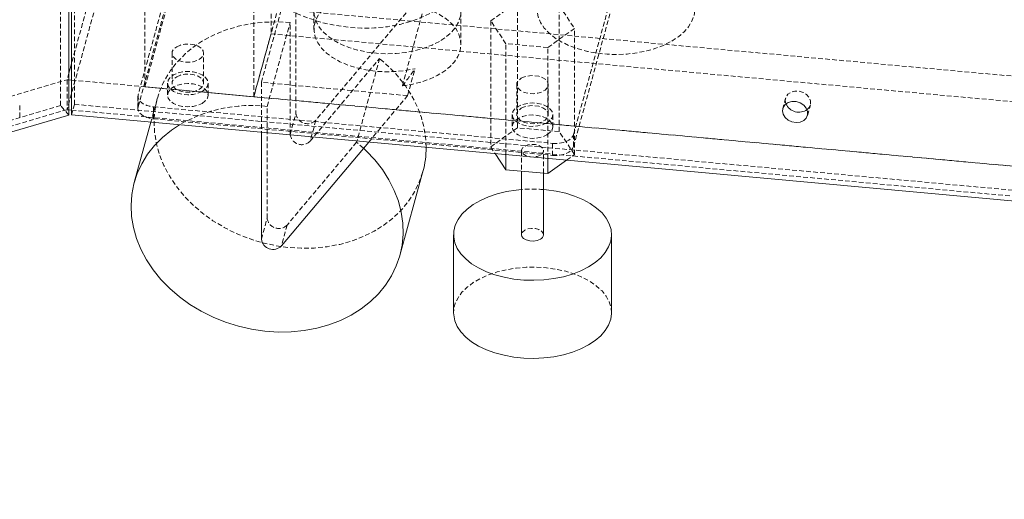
# Model space of a CAD drawing. Header units: millimetres. Extents: x 1529 to 6255, y 1713 to 5797.
# Tile 23 of 82: x 4999 to 5267, y 4425 to 4556. Entities that reach past the tile are written whole.
import ezdxf

# ---------------------------------------------------------------- set-up
doc = ezdxf.new("R2010")
doc.units = ezdxf.units.MM
doc.linetypes.add('HIDDEN', pattern=[1.905, 1.27, -0.635])

msp = doc.modelspace()

# ---------------------------------------------------------------- linework, layer by layer
at = {"color": 7, "linetype": 'HIDDEN', "lineweight": 0}
for p, q in [((5013.477, 4532.728), (5013.477, 5101.041)), ((5009.719, 4532.385), (5009.719, 5100.697)), ((5054.521, 4696.241), (5012.694, 4543.79)), ((5032.687, 4537.504), (5075.707, 4694.304)), ((5105.337, 4691.595), (5062.318, 4534.795)), ((5054.521, 4688.076), (5011.501, 4531.276)), ((5048.052, 4598.072), (5030.844, 4535.352)), ((5030.844, 4532.086), (5048.052, 4594.806)), ((5149.367, 4524.515), (5166.574, 4587.235)), ((5149.367, 4521.249), (5166.574, 4583.969)), ((5067.011, 4576.397), (5067.011, 4551.9)), ((5064.385, 4538.732), (5073.771, 4572.943)), ((5073.771, 4572.943), (5073.771, 4530.227)), ((5113.586, 4569.303), (5079.225, 4528.4)), ((5032.687, 4562.001), (5032.687, 4537.504)), ((5126.812, 4555.458), (5134.079, 4560.638)), ((5134.079, 4526.344), (5134.079, 4560.638)), ((5145.483, 4559.596), (5149.621, 4553.372)), ((5145.483, 4525.301), (5145.483, 4559.596)), ((5062.318, 4534.795), (5062.318, 4559.291)), ((5062.318, 4559.291), (5358.624, 4532.199)), ((5078.709, 4558.028), (5078.709, 4553.128)), ((5102.782, 4537.742), (5108.634, 4559.07)), ((5118.709, 4549.046), (5118.709, 4558.028)), ((5065.95, 4532.186), (5072.207, 4554.993)), ((5072.207, 4524.525), (5072.207, 4554.993)), ((5126.812, 4555.458), (5126.812, 4521.163)), ((5130.95, 4549.235), (5126.812, 4555.458)), ((5062.318, 4534.795), (5067.011, 4551.9)), ((5067.011, 4551.9), (5363.317, 4524.808)), ((5149.621, 4553.372), (5142.355, 4548.192)), ((5149.621, 4519.078), (5149.621, 4553.372)), ((5130.95, 4519.065), (5130.95, 4549.235)), ((5142.355, 4548.192), (5130.95, 4549.235)), ((5040.063, 4546.665), (5040.063, 4538.5)), ((5048.663, 4538.5), (5048.663, 4546.665)), ((5142.355, 4518.022), (5142.355, 4548.192)), ((5077.66, 4522.699), (5096.571, 4545.208)), ((5096.571, 4545.208), (5090.313, 4522.401)), ((5011.989, 4541.22), (5011.501, 4539.441)), ((5104.2, 4535.092), (5106.212, 4542.426)), ((4654.296, 4434.372), (5011.501, 4539.441)), ((5011.501, 4539.441), (5011.989, 4539.397)), ((5011.501, 4539.441), (5011.501, 4531.276)), ((5012.694, 4539.332), (5409.441, 4503.056)), ((5038.863, 4538.5), (5038.863, 4535.234)), ((5049.863, 4535.234), (5049.863, 4538.5)), ((5064.385, 4538.732), (5064.385, 4525.151)), ((5104.2, 4535.092), (5064.385, 4538.732)), ((5032.687, 4537.504), (5062.318, 4534.795)), ((5133.894, 4538.086), (5133.894, 4529.921)), ((5142.494, 4529.921), (5142.494, 4538.086)), ((5030.782, 4534.901), (5030.782, 4531.635)), ((5030.844, 4535.352), (5030.844, 4532.086)), ((5036.044, 4534.295), (5034.29, 4527.903)), ((5358.624, 4507.703), (5062.318, 4534.795)), ((5093.605, 4522.48), (5104.2, 4535.092)), ((5207.096, 4534.423), (5206.314, 4531.572)), ((5009.719, 4532.385), (4654.296, 4427.84)), ((5011.501, 4531.276), (4655.441, 4426.543)), ((4998.596, 4529.222), (4998.596, 4532.488)), ((5011.989, 4529.813), (5009.719, 4532.385)), ((5011.501, 4531.276), (5011.989, 4531.231)), ((5013.477, 4532.728), (5012.694, 4529.878)), ((5012.694, 4531.167), (5407.029, 4495.112)), ((5407.466, 4496.705), (5013.477, 4532.728)), ((5035, 4532.05), (5143.646, 4522.116)), ((5035, 4532.05), (5035, 4528.784)), ((5065.95, 4501.718), (5065.95, 4532.186)), ((5072.207, 4524.525), (5073.771, 4530.227)), ((5213.064, 4529.72), (5213.846, 4532.571)), ((5035, 4528.784), (5143.646, 4518.85)), ((5079.225, 4528.4), (5077.66, 4522.699)), ((5132.694, 4529.921), (5132.694, 4526.654)), ((5143.694, 4526.654), (5143.694, 4529.921)), ((5134.079, 4526.344), (5126.812, 4521.163)), ((5145.483, 4525.301), (5134.079, 4526.344)), ((5149.621, 4519.078), (5145.483, 4525.301)), ((5090.313, 4522.401), (5071.403, 4499.891)), ((5092.181, 4520.785), (5090.313, 4522.401)), ((5143.646, 4518.85), (5143.646, 4522.116)), ((5149.367, 4524.515), (5149.367, 4521.249)), ((5126.812, 4521.163), (5128.029, 4519.332)), ((5135.217, 4520.121), (5135.217, 4514.55)), ((5141.217, 4514.001), (5141.217, 4520.121)), ((5147.483, 4517.553), (5149.621, 4519.078)), ((5064.385, 4496.016), (5065.95, 4501.718)), ((5071.403, 4499.891), (5069.839, 4494.189))]:
    msp.add_line(p, q, dxfattribs=at)
at = {"color": 7, "linetype": 'Continuous', "lineweight": 15}
for p, q in [((5011.989, 5098.125), (5011.989, 4529.813)), ((5012.694, 4529.878), (5012.694, 5098.19)), ((5012.694, 4543.79), (5011.989, 4541.22)), ((5011.989, 4539.397), (5012.694, 4539.332)), ((5011.989, 4531.231), (5012.694, 4531.167)), ((5011.989, 4529.813), (4656.566, 4425.268)), ((5012.694, 4529.878), (5406.684, 4493.854)), ((5034.29, 4527.903), (5029.786, 4511.487)), ((5064.385, 4525.151), (5064.385, 4496.016)), ((5069.839, 4494.189), (5093.605, 4522.48)), ((5128.029, 4519.332), (5130.95, 4514.94)), ((5130.95, 4514.94), (5130.95, 4519.065)), ((5142.355, 4513.897), (5142.355, 4518.022)), ((5142.355, 4513.897), (5147.483, 4517.553)), ((5102.113, 4491.644), (5108.371, 4514.451)), ((5130.95, 4514.94), (5142.355, 4513.897)), ((5135.217, 4514.55), (5135.217, 4497.257)), ((5141.217, 4497.257), (5141.217, 4514.001)), ((5116.717, 4497.257), (5116.717, 4476.027)), ((5159.717, 4476.027), (5159.717, 4497.257))]:
    msp.add_line(p, q, dxfattribs=at)
at = {"color": 7, "linetype": 'HIDDEN', "lineweight": 0, "flags": 128}
for points in [[(5088.633, 4614.862), (5085.022, 4615.046), (5081.446, 4614.937), (5077.938, 4614.536), (5074.532, 4613.846), (5071.261, 4612.873), (5068.155, 4611.629), (5065.244, 4610.123), (5062.556, 4608.371), (5060.116, 4606.389), (5057.948, 4604.196), (5056.072, 4601.813), (5054.506, 4599.262), (5053.265, 4596.569), (5052.362, 4593.758), (5051.803, 4590.856), (5051.596, 4587.892), (5051.741, 4584.892), (5052.238, 4581.887), (5053.081, 4578.904), (5054.263, 4575.971), (5055.773, 4573.118), (5057.595, 4570.37), (5059.713, 4567.755), (5062.107, 4565.297), (5064.753, 4563.019), (5067.627, 4560.943), (5070.701, 4559.089), (5073.945, 4557.475), (5077.33, 4556.116), (5080.822, 4555.024), (5084.388, 4554.211), (5087.995, 4553.684), (5091.608, 4553.448), (5095.193, 4553.506), (5098.715, 4553.856), (5102.142, 4554.496), (5105.439, 4555.418), (5108.577, 4556.616), (5111.524, 4558.077), (5114.253, 4559.787), (5116.739, 4561.729), (5118.956, 4563.887), (5120.885, 4566.238), (5122.507, 4568.761), (5123.806, 4571.431), (5124.769, 4574.223), (5125.389, 4577.11), (5125.659, 4580.066), (5125.576, 4583.061), (5125.141, 4586.068), (5124.358, 4589.057), (5123.235, 4592), (5121.782, 4594.87), (5120.014, 4597.638), (5117.946, 4600.278), (5115.6, 4602.766), (5112.996, 4605.077)], [(5176.102, 4549.927), (5177.922, 4551.121), (5179.461, 4552.44), (5180.696, 4553.862), (5181.606, 4555.363), (5182.176, 4556.919), (5182.397, 4558.505), (5182.264, 4560.093), (5181.781, 4561.659), (5180.955, 4563.176), (5179.8, 4564.62), (5178.334, 4565.967), (5176.582, 4567.194), (5174.572, 4568.282), (5172.338, 4569.213), (5169.916, 4569.971), (5167.346, 4570.544), (5164.671, 4570.923), (5161.933, 4571.101), (5159.178, 4571.075), (5156.452, 4570.847), (5153.799, 4570.419), (5151.262, 4569.798), (5148.883, 4568.996), (5146.702, 4568.024), (5144.754, 4566.9), (5143.071, 4565.64), (5141.681, 4564.267), (5140.606, 4562.803), (5139.865, 4561.271), (5139.469, 4559.697), (5139.424, 4558.107), (5139.733, 4556.526), (5140.389, 4554.982), (5141.382, 4553.498), (5142.695, 4552.1), (5144.307, 4550.81), (5146.192, 4549.65), (5148.318, 4548.639), (5150.651, 4547.793), (5153.152, 4547.126), (5155.78, 4546.649), (5158.492, 4546.37), (5161.244, 4546.293), (5163.99, 4546.421), (5166.686, 4546.75), (5169.286, 4547.275), (5171.749, 4547.988), (5174.033, 4548.877), (5176.102, 4549.927)], [(5112.851, 4549.863), (5110.84, 4548.848), (5108.612, 4547.997), (5106.208, 4547.324), (5103.67, 4546.843), (5101.043, 4546.561), (5098.375, 4546.483), (5095.712, 4546.612), (5093.104, 4546.945), (5090.595, 4547.475), (5088.231, 4548.193), (5086.054, 4549.087), (5084.102, 4550.141), (5082.412, 4551.335), (5081.012, 4552.649), (5079.928, 4554.059), (5079.179, 4555.539), (5078.779, 4557.064), (5078.734, 4558.606), (5079.046, 4560.138), (5079.709, 4561.632), (5080.71, 4563.062), (5082.033, 4564.402), (5083.654, 4565.628), (5085.543, 4566.719), (5087.667, 4567.654), (5089.988, 4568.418), (5092.465, 4568.996), (5095.053, 4569.379), (5097.707, 4569.559), (5100.378, 4569.533), (5103.02, 4569.302), (5105.584, 4568.87), (5108.026, 4568.244), (5110.302, 4567.436), (5112.371, 4566.46), (5114.196, 4565.333), (5115.744, 4564.077), (5116.989, 4562.712), (5117.907, 4561.264), (5118.483, 4559.757), (5118.706, 4558.22), (5118.572, 4556.68), (5118.084, 4555.164), (5117.25, 4553.698), (5116.085, 4552.31), (5114.61, 4551.024), (5112.851, 4549.863)], [(5111.574, 4561.968), (5109.374, 4562.896), (5106.976, 4563.641), (5104.426, 4564.192), (5101.769, 4564.538), (5099.055, 4564.672), (5096.335, 4564.592), (5093.659, 4564.3), (5091.076, 4563.8), (5088.635, 4563.103), (5086.381, 4562.22), (5084.356, 4561.169), (5082.597, 4559.968), (5081.136, 4558.641), (5080.002, 4557.212), (5079.214, 4555.707), (5078.788, 4554.154), (5078.731, 4552.582), (5079.045, 4551.02), (5079.724, 4549.497), (5080.754, 4548.042), (5082.118, 4546.681), (5083.789, 4545.439), (5085.737, 4544.34), (5087.926, 4543.404), (5090.314, 4542.649), (5092.859, 4542.088), (5095.511, 4541.731), (5098.223, 4541.586), (5100.944, 4541.655), (5103.624, 4541.937), (5106.212, 4542.426)], [(5102.782, 4537.742), (5105.367, 4538.158), (5107.832, 4538.771), (5110.133, 4539.569), (5112.228, 4540.537), (5114.08, 4541.659), (5115.655, 4542.913), (5116.924, 4544.278), (5117.866, 4545.729), (5118.463, 4547.239), (5118.704, 4548.783), (5118.585, 4550.33), (5118.108, 4551.855), (5117.282, 4553.329), (5116.121, 4554.726), (5114.647, 4556.021), (5112.886, 4557.19), (5110.869, 4558.212), (5108.634, 4559.07)], [(5072.207, 4554.993), (5068.597, 4555.177), (5065.02, 4555.068), (5061.513, 4554.667), (5058.107, 4553.977), (5054.835, 4553.005), (5051.729, 4551.76), (5048.818, 4550.254), (5046.13, 4548.502), (5043.69, 4546.52), (5041.522, 4544.327), (5039.646, 4541.944), (5038.08, 4539.393), (5036.84, 4536.7), (5035.936, 4533.889), (5035.378, 4530.987), (5035.17, 4528.023), (5035.316, 4525.023), (5035.812, 4522.018), (5036.656, 4519.035), (5037.838, 4516.102), (5039.347, 4513.249), (5041.17, 4510.501), (5043.288, 4507.886), (5045.681, 4505.428), (5048.327, 4503.15), (5051.201, 4501.074), (5054.275, 4499.22), (5057.519, 4497.606), (5060.904, 4496.247), (5064.396, 4495.155), (5067.963, 4494.342), (5071.57, 4493.815), (5075.183, 4493.579), (5078.767, 4493.637), (5082.29, 4493.987), (5085.716, 4494.627), (5089.013, 4495.55), (5092.151, 4496.747), (5095.098, 4498.208), (5097.828, 4499.918), (5100.313, 4501.86), (5102.531, 4504.018), (5104.459, 4506.369), (5106.081, 4508.892), (5107.38, 4511.562), (5108.344, 4514.354), (5108.371, 4514.451)], [(5041.323, 4548.42), (5042.354, 4548.86), (5043.564, 4549.104), (5044.845, 4549.132), (5046.083, 4548.94), (5047.168, 4548.547), (5048.004, 4547.986), (5048.517, 4547.308), (5048.66, 4546.572), (5048.422, 4545.845), (5047.823, 4545.191), (5046.917, 4544.668), (5045.783, 4544.322), (5044.524, 4544.185), (5043.25, 4544.267), (5042.076, 4544.563), (5041.104, 4545.046), (5040.422, 4545.672), (5040.09, 4546.387), (5040.138, 4547.127), (5040.562, 4547.825), (5041.323, 4548.42)], [(5109.245, 4521.05), (5109.15, 4523.192), (5108.715, 4526.199), (5107.932, 4529.188), (5106.809, 4532.131), (5105.356, 4535.001), (5103.588, 4537.769), (5101.521, 4540.409), (5099.174, 4542.897), (5096.571, 4545.208)], [(5048.252, 4536.255), (5047.113, 4535.75), (5045.787, 4535.433), (5044.363, 4535.325), (5042.94, 4535.433), (5041.613, 4535.75), (5040.474, 4536.255), (5039.6, 4536.912), (5039.051, 4537.678), (5038.863, 4538.5), (5039.051, 4539.322), (5039.6, 4540.087), (5040.474, 4540.745), (5041.613, 4541.249), (5042.94, 4541.567), (5044.363, 4541.675), (5045.787, 4541.567), (5047.113, 4541.249), (5048.252, 4540.745), (5049.126, 4540.087), (5049.676, 4539.322), (5049.863, 4538.5), (5049.676, 4537.678), (5049.126, 4536.912), (5048.252, 4536.255)], [(5041.323, 4540.255), (5042.354, 4540.694), (5043.564, 4540.939), (5044.845, 4540.967), (5046.083, 4540.775), (5047.168, 4540.381), (5048.004, 4539.82), (5048.517, 4539.142), (5048.66, 4538.407), (5048.422, 4537.68), (5047.823, 4537.026), (5046.917, 4536.502), (5045.783, 4536.157), (5044.524, 4536.019), (5043.25, 4536.102), (5042.076, 4536.398), (5041.104, 4536.881), (5040.422, 4537.507), (5040.09, 4538.222), (5040.138, 4538.961), (5040.562, 4539.66), (5041.323, 4540.255)], [(5048.252, 4532.988), (5049.126, 4533.646), (5049.676, 4534.412), (5049.863, 4535.234), (5049.676, 4536.055), (5049.126, 4536.821), (5048.252, 4537.479), (5047.113, 4537.983), (5045.787, 4538.3), (5044.363, 4538.409), (5042.94, 4538.3), (5041.613, 4537.983), (5040.474, 4537.479), (5039.6, 4536.821), (5039.051, 4536.055), (5038.863, 4535.234), (5039.051, 4534.412), (5039.6, 4533.646), (5040.474, 4532.988), (5041.613, 4532.484), (5042.94, 4532.167), (5044.363, 4532.059), (5045.787, 4532.167), (5047.113, 4532.484), (5048.252, 4532.988)], [(5135.153, 4539.841), (5136.184, 4540.281), (5137.394, 4540.525), (5138.675, 4540.553), (5139.913, 4540.361), (5140.998, 4539.967), (5141.835, 4539.407), (5142.347, 4538.728), (5142.491, 4537.993), (5142.252, 4537.266), (5141.653, 4536.612), (5140.747, 4536.089), (5139.614, 4535.743), (5138.354, 4535.605), (5137.081, 4535.688), (5135.906, 4535.984), (5134.934, 4536.467), (5134.252, 4537.093), (5133.921, 4537.808), (5133.969, 4538.547), (5134.392, 4539.246), (5135.153, 4539.841)], [(5212.956, 4531.283), (5213.511, 4531.859), (5213.881, 4532.715), (5213.881, 4533.656), (5213.511, 4534.579), (5212.812, 4535.386), (5211.86, 4535.987), (5210.757, 4536.319), (5209.623, 4536.345), (5208.58, 4536.062), (5207.743, 4535.502), (5207.202, 4534.724), (5207.014, 4533.813), (5207.014, 4533.813)], [(5030.844, 4535.352), (5030.786, 4534.787), (5030.92, 4534.227), (5031.242, 4533.692), (5031.737, 4533.204), (5032.388, 4532.781), (5033.17, 4532.44), (5034.052, 4532.193), (5035, 4532.05)], [(5142.083, 4527.675), (5140.944, 4527.171), (5139.617, 4526.854), (5138.194, 4526.745), (5136.77, 4526.854), (5135.444, 4527.171), (5134.305, 4527.675), (5133.431, 4528.333), (5132.881, 4529.099), (5132.694, 4529.921), (5132.881, 4530.742), (5133.431, 4531.508), (5134.305, 4532.166), (5135.444, 4532.67), (5136.77, 4532.987), (5138.194, 4533.096), (5139.617, 4532.987), (5140.944, 4532.67), (5142.083, 4532.166), (5142.957, 4531.508), (5143.506, 4530.742), (5143.694, 4529.921), (5143.506, 4529.099), (5142.957, 4528.333), (5142.083, 4527.675)], [(5207.014, 4533.813), (5207.202, 4532.868), (5207.205, 4532.86)], [(5030.844, 4532.086), (5030.786, 4531.521), (5030.92, 4530.961), (5031.242, 4530.426), (5031.737, 4529.938), (5032.388, 4529.515), (5033.17, 4529.173), (5034.052, 4528.927), (5035, 4528.784)], [(5135.153, 4531.676), (5136.184, 4532.115), (5137.394, 4532.36), (5138.675, 4532.387), (5139.913, 4532.196), (5140.998, 4531.802), (5141.835, 4531.241), (5142.347, 4530.563), (5142.491, 4529.828), (5142.252, 4529.101), (5141.653, 4528.446), (5140.747, 4527.923), (5139.614, 4527.577), (5138.354, 4527.44), (5137.081, 4527.523), (5135.906, 4527.819), (5134.934, 4528.301), (5134.252, 4528.928), (5133.921, 4529.643), (5133.969, 4530.382), (5134.392, 4531.08), (5135.153, 4531.676)], [(5142.083, 4524.409), (5142.957, 4525.067), (5143.506, 4525.833), (5143.694, 4526.654), (5143.506, 4527.476), (5142.957, 4528.242), (5142.083, 4528.9), (5140.944, 4529.404), (5139.617, 4529.721), (5138.194, 4529.829), (5136.77, 4529.721), (5135.444, 4529.404), (5134.305, 4528.9), (5133.431, 4528.242), (5132.881, 4527.476), (5132.694, 4526.654), (5132.881, 4525.833), (5133.431, 4525.067), (5134.305, 4524.409), (5135.444, 4523.905), (5136.77, 4523.587), (5138.194, 4523.479), (5139.617, 4523.587), (5140.944, 4523.905), (5142.083, 4524.409)], [(5143.646, 4522.116), (5144.624, 4522.083), (5145.595, 4522.16), (5146.521, 4522.346), (5147.367, 4522.632), (5148.1, 4523.008), (5148.691, 4523.459), (5149.119, 4523.968), (5149.367, 4524.515)], [(5140.338, 4518.896), (5139.484, 4518.551), (5138.478, 4518.395), (5137.44, 4518.448), (5136.496, 4518.702), (5135.759, 4519.127), (5135.319, 4519.672), (5135.228, 4520.271), (5135.498, 4520.852), (5136.095, 4521.345), (5136.949, 4521.69), (5137.955, 4521.846), (5138.993, 4521.793), (5139.937, 4521.539), (5140.674, 4521.114), (5141.114, 4520.569), (5141.205, 4519.97), (5140.936, 4519.389), (5140.338, 4518.896)], [(5143.646, 4518.85), (5144.624, 4518.817), (5145.595, 4518.894), (5146.521, 4519.079), (5147.367, 4519.366), (5148.1, 4519.741), (5148.691, 4520.193), (5149.119, 4520.702), (5149.367, 4521.249)], [(5141.217, 4497.257), (5141.114, 4497.706), (5140.674, 4498.251), (5139.937, 4498.676), (5138.993, 4498.93), (5137.955, 4498.983), (5136.949, 4498.827), (5136.095, 4498.482), (5135.498, 4497.989), (5135.228, 4497.408), (5135.217, 4497.257)], [(5159.717, 4476.027), (5159.581, 4477.417), (5159.098, 4478.983), (5158.272, 4480.5), (5157.117, 4481.944), (5155.651, 4483.291), (5153.899, 4484.518), (5151.889, 4485.606), (5149.655, 4486.537), (5147.233, 4487.295), (5144.664, 4487.868), (5141.988, 4488.247), (5139.25, 4488.425), (5136.495, 4488.399), (5133.769, 4488.171), (5131.116, 4487.743), (5128.579, 4487.122), (5126.2, 4486.32), (5124.019, 4485.348), (5122.071, 4484.223), (5120.388, 4482.964), (5118.998, 4481.591), (5117.923, 4480.127), (5117.182, 4478.595), (5116.786, 4477.021), (5116.717, 4476.027)]]:
    msp.add_lwpolyline(points, dxfattribs=at)
at = {"color": 7, "linetype": 'Continuous', "lineweight": 15, "flags": 128}
for points in [[(5206.232, 4530.962), (5206.419, 4531.873), (5206.961, 4532.651), (5207.798, 4533.212), (5208.84, 4533.494), (5209.974, 4533.468), (5211.078, 4533.136), (5212.03, 4532.535), (5212.729, 4531.728), (5213.099, 4530.805), (5213.099, 4529.864), (5212.729, 4529.008), (5212.03, 4528.329), (5211.078, 4527.902), (5209.974, 4527.772), (5208.84, 4527.953), (5207.798, 4528.426), (5206.961, 4529.14), (5206.419, 4530.017), (5206.232, 4530.962)], [(5042.122, 4527.187), (5039.873, 4525.695), (5037.433, 4523.713), (5035.265, 4521.52), (5033.389, 4519.137), (5031.823, 4516.586), (5030.582, 4513.893), (5029.679, 4511.082), (5029.12, 4508.18), (5028.913, 4505.215), (5029.058, 4502.216), (5029.555, 4499.211), (5030.398, 4496.227), (5031.58, 4493.295), (5033.09, 4490.442), (5034.912, 4487.694), (5037.03, 4485.079), (5039.424, 4482.62), (5042.07, 4480.342), (5044.944, 4478.267), (5048.018, 4476.413), (5051.262, 4474.799), (5054.647, 4473.439), (5058.139, 4472.348), (5061.705, 4471.535), (5065.312, 4471.008), (5068.925, 4470.772), (5072.51, 4470.83), (5076.032, 4471.18), (5079.459, 4471.819), (5082.756, 4472.742), (5085.893, 4473.94), (5088.841, 4475.401), (5091.57, 4477.11), (5094.056, 4479.053), (5096.273, 4481.211), (5098.202, 4483.562), (5099.824, 4486.084), (5101.123, 4488.754), (5102.087, 4491.547), (5102.706, 4494.434), (5102.976, 4497.39), (5102.893, 4500.385), (5102.458, 4503.392), (5101.675, 4506.381), (5100.552, 4509.324), (5099.099, 4512.193), (5097.331, 4514.962), (5095.263, 4517.602), (5092.917, 4520.09), (5092.181, 4520.785)], [(5135.217, 4509.548), (5133.769, 4509.401), (5131.116, 4508.973), (5128.579, 4508.352), (5126.2, 4507.55), (5124.019, 4506.578), (5122.071, 4505.453), (5120.388, 4504.194), (5118.998, 4502.821), (5117.923, 4501.357), (5117.182, 4499.825), (5116.786, 4498.251), (5116.741, 4496.661), (5117.05, 4495.08), (5117.706, 4493.536), (5118.699, 4492.052), (5120.012, 4490.654), (5121.624, 4489.364), (5123.509, 4488.204), (5125.635, 4487.193), (5127.968, 4486.347), (5130.469, 4485.68), (5133.097, 4485.203), (5135.809, 4484.924), (5138.561, 4484.847), (5141.307, 4484.975), (5144.003, 4485.304), (5146.603, 4485.829), (5149.066, 4486.542), (5151.351, 4487.431), (5153.419, 4488.481), (5153.419, 4488.481)], [(5153.419, 4488.481), (5155.239, 4489.675), (5156.778, 4490.994), (5158.013, 4492.416), (5158.923, 4493.917), (5159.493, 4495.473), (5159.714, 4497.058), (5159.581, 4498.647), (5159.098, 4500.213), (5158.272, 4501.73), (5157.117, 4503.174), (5155.651, 4504.521), (5153.899, 4505.748), (5151.889, 4506.836), (5149.655, 4507.767), (5147.233, 4508.525), (5144.664, 4509.098), (5141.988, 4509.477), (5141.217, 4509.548)], [(5135.217, 4497.257), (5135.319, 4496.809), (5135.759, 4496.264), (5136.496, 4495.839), (5137.44, 4495.585), (5138.478, 4495.532), (5139.484, 4495.688), (5140.338, 4496.033)], [(5116.717, 4476.027), (5116.741, 4475.431), (5117.05, 4473.85), (5117.706, 4472.306), (5118.699, 4470.822), (5120.012, 4469.424), (5121.624, 4468.134), (5123.509, 4466.974), (5125.635, 4465.963), (5127.968, 4465.117), (5130.469, 4464.45), (5133.097, 4463.973), (5135.809, 4463.694), (5138.561, 4463.617), (5141.307, 4463.745), (5144.003, 4464.074), (5146.603, 4464.599), (5149.066, 4465.312), (5151.351, 4466.201), (5153.419, 4467.251)], [(5153.419, 4467.251), (5155.239, 4468.445), (5156.778, 4469.764), (5158.013, 4471.186), (5158.923, 4472.687), (5159.493, 4474.243), (5159.714, 4475.828), (5159.717, 4476.027)]]:
    msp.add_lwpolyline(points, dxfattribs=at)
at = {"color": 7, "linetype": 'Continuous', "lineweight": 15}
for centre, radius, start, end in [((5210.741, 4534.481), 3.89, 204.61558, 304.70034), ((5084.526, 4520.969), 24.72, 344.71239, 0.18758), ((5067.564, 4496.454), 3.209, 187.8394, 315.12787), ((5139.792, 4497.352), 1.427, 292.47362, 356.20675)]:
    msp.add_arc(centre, radius, start, end, dxfattribs=at)
at = {"color": 7, "linetype": 'HIDDEN', "lineweight": 0}
for centre, radius, start, end in [((5061.657, 4493.362), 39.06, 83.68971, 120.00746), ((5076.95, 4530.664), 3.209, 187.83872, 315.1282), ((5075.386, 4524.962), 3.209, 187.83872, 315.1282), ((5138.217, 4472.571), 37.099, 85.36178, 94.63845), ((5069.129, 4502.155), 3.209, 187.8394, 315.12787)]:
    msp.add_arc(centre, radius, start, end, dxfattribs=at)
msp.add_ellipse((5098.709, 4540.075), major_axis=(19.652, 25.982), ratio=0.1429392, start_param=4.7307003, end_param=4.9101769, dxfattribs=at)

doc.saveas('drawing.dxf')
